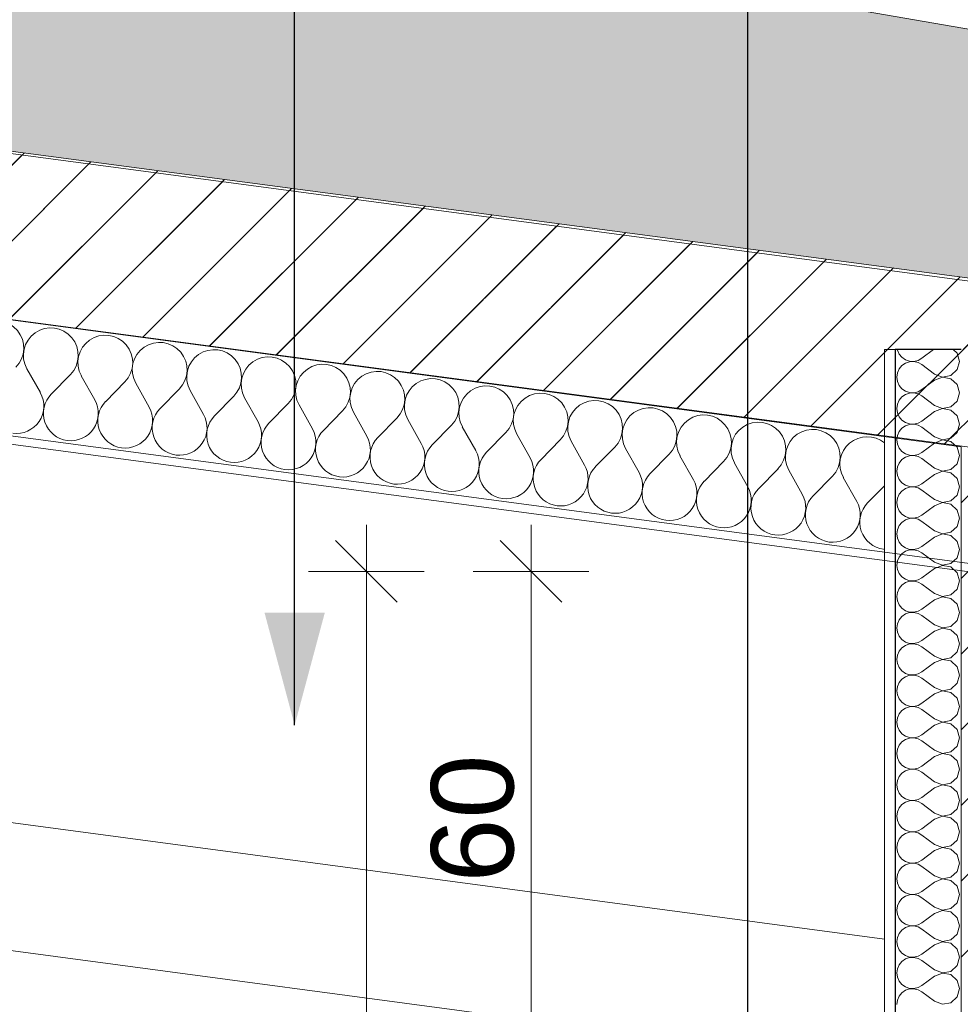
# Model space of a CAD drawing. Header units: millimetres. Extents: x -33687 to -7545, y -1870 to 7865.
# Tile 27 of 31: x -12037 to -10895, y 2286 to 3482. Entities that reach past the tile are written whole.
import ezdxf

# ---------------------------------------------------------------- set-up
doc = ezdxf.new("R2010")
doc.units = ezdxf.units.MM
doc.header["$MEASUREMENT"] = 0
for name, color, linetype in [('2D - Dessin général.AL', 7, 'Continuous'), ('_Constr - Structure.AL', 7, 'Continuous'), ('Nouveau_2D - Cotations pour 50ème.AL', 7, 'Continuous'), ('Nouveau_2D - Dessin général.AL', 7, 'Continuous'), ('Nouveau_2D - Texte pour 50ème.AL', 7, 'Continuous'), ('Nouveau__Murs - Extérieurs.AL', 7, 'Continuous'), ('Nouveau__Toits - Toitures.AL', 7, 'Continuous')]:
    doc.layers.add(name, color=color, linetype=linetype)
doc.styles.add('STYLE_GENERE_1', font='arial.ttf')
doc.dimstyles.new('STYLE_GENERE__1', dxfattribs={"dimtxt": 100, "dimasz": 71.25, "dimexe": 0.18, "dimexo": 0.0625, "dimgap": 0, "dimtad": 1, "dimtih": 1, "dimtoh": 1, "dimlfac": 0.001, "dimzin": 0, "dimdsep": 46, "dimtxsty": 'STYLE_GENERE_1', "dimblk": 'ARROWHEAD_6', "dimblk1": 'ARROWHEAD_6', "dimblk2": 'ARROWHEAD_6', "dimcen": 0.09, "dimse1": 1, "dimse2": 1, "dimclrd": 7, "dimclre": 7, "dimclrt": 7, "dimazin": 0, "dimtfac": 1, "dimtdec": 4, "dimtmove": 0, "dimatfit": 3, "dimfxl": 0, "dimtolj": 1, "dimtzin": 0, "dimarcsym": 0})
doc.dimstyles.new('STYLE_GENERE__3', dxfattribs={"dimtxt": 0.18, "dimasz": 136.8, "dimexe": 0.18, "dimexo": 0.0625, "dimgap": 0, "dimtad": 0, "dimtih": 1, "dimtoh": 1, "dimdec": 4, "dimzin": 0, "dimdsep": 46, "dimcen": 0.09, "dimadec": 0, "dimazin": 0, "dimtfac": 1, "dimtdec": 4, "dimtmove": 0, "dimatfit": 3, "dimldrblk": 'ARROWHEAD_5', "dimfxl": 0, "dimtolj": 1, "dimtzin": 0, "dimarcsym": 0})
doc.dimstyles.new('STYLE_GENERE__4', dxfattribs={"dimtxt": 100, "dimasz": 71.25, "dimexe": 0.18, "dimexo": 0.0625, "dimgap": 0, "dimtad": 1, "dimlfac": 0.001, "dimzin": 0, "dimdsep": 46, "dimtxsty": 'STYLE_GENERE_1', "dimblk": 'ARROWHEAD_6', "dimblk1": 'ARROWHEAD_6', "dimblk2": 'ARROWHEAD_6', "dimcen": 0.09, "dimse1": 1, "dimse2": 1, "dimclrd": 7, "dimclre": 7, "dimclrt": 7, "dimazin": 0, "dimtfac": 1, "dimtdec": 4, "dimtmove": 0, "dimatfit": 3, "dimfxl": 0, "dimtolj": 1, "dimtzin": 0, "dimarcsym": 0})
pattern_1 = [(45, (0, 0), (-45.96194, 45.96194), [])]

# ---------------------------------------------------------------- blocks, each defined once
blk = doc.blocks.new('Élément de coupe_10')
at = {"layer": '_Constr - Structure.AL', "color": 7, "linetype": 'Continuous', "lineweight": 5}
for p, q in [((-10986.8, 2364.8), (-12557.5, 2574.5)), ((-10986.8, 2209.5), (-12557.5, 2419.2))]:
    blk.add_line(p, q, dxfattribs=at)
blk = doc.blocks.new('*X21')
at = {"layer": 'Nouveau__Murs - Extérieurs.AL', "color": 7, "linetype": 'Continuous', "lineweight": 5}
for p, q in [((-10971.3, 3081), (-10971.2, 3080.5)), ((-10971.2, 3080.5), (-10969.1, 3075.7)), ((-10969.1, 3075.7), (-10965.7, 3071.7)), ((-10927.4, 3081), (-10941.4, 3070.5)), ((-10898.6, 3076.7), (-10903.3, 3081)), ((-10895.7, 3066.7), (-10898.6, 3076.7)), ((-10965.7, 3071.7), (-10961.4, 3068.7)), ((-10961.4, 3064.7), (-10965.7, 3061.7)), ((-10961.4, 3068.7), (-10956.4, 3067)), ((-10956.4, 3066.3), (-10961.4, 3064.7)), ((-10956.4, 3067), (-10951.2, 3066.7)), ((-10951.2, 3066.6), (-10956.4, 3066.3)), ((-10951.2, 3066.7), (-10946, 3067.9)), ((-10946, 3065.4), (-10951.2, 3066.6)), ((-10946, 3067.9), (-10941.4, 3070.5)), ((-10941.4, 3062.9), (-10946, 3065.4)), ((-10926.2, 3051.4), (-10941.4, 3062.9)), ((-10898.6, 3056.7), (-10895.7, 3066.7)), ((-10971.2, 3052.8), (-10971.9, 3047.6)), ((-10969.1, 3057.6), (-10971.2, 3052.8)), ((-10965.7, 3061.7), (-10969.1, 3057.6)), ((-10926.2, 3051.4), (-10916.5, 3047.7)), ((-10906.3, 3049.6), (-10898.6, 3056.7)), ((-10971.9, 3047.6), (-10971.2, 3042.4)), ((-10971.2, 3042.4), (-10969.1, 3037.6)), ((-10926.2, 3043.8), (-10941.4, 3032.4)), ((-10916.5, 3047.5), (-10926.2, 3043.8)), ((-10916.5, 3047.7), (-10906.3, 3049.6)), ((-10906.3, 3045.6), (-10916.5, 3047.5)), ((-10898.6, 3038.6), (-10906.3, 3045.6)), ((-10895.7, 3028.6), (-10898.6, 3038.6)), ((-10969.1, 3037.6), (-10965.7, 3033.6)), ((-10965.7, 3033.6), (-10961.4, 3030.6)), ((-10961.4, 3026.6), (-10965.7, 3023.6)), ((-10961.4, 3030.6), (-10956.4, 3028.9)), ((-10956.4, 3028.2), (-10961.4, 3026.6)), ((-10956.4, 3028.9), (-10951.2, 3028.6)), ((-10951.2, 3028.5), (-10956.4, 3028.2)), ((-10951.2, 3028.6), (-10946, 3029.8)), ((-10946, 3027.3), (-10951.2, 3028.5)), ((-10946, 3029.8), (-10941.4, 3032.4)), ((-10941.4, 3024.8), (-10946, 3027.3)), ((-10898.6, 3018.6), (-10895.7, 3028.6)), ((-10971.2, 3014.7), (-10971.9, 3009.5)), ((-10969.1, 3019.5), (-10971.2, 3014.7)), ((-10965.7, 3023.6), (-10969.1, 3019.5)), ((-10926.2, 3013.3), (-10941.4, 3024.8)), ((-10906.3, 3011.5), (-10898.6, 3018.6)), ((-10971.9, 3009.5), (-10971.2, 3004.3)), ((-10971.2, 3004.3), (-10969.1, 2999.5)), ((-10926.2, 3005.7), (-10941.4, 2994.3)), ((-10926.2, 3013.3), (-10916.5, 3009.6)), ((-10916.5, 3009.4), (-10926.2, 3005.7)), ((-10916.5, 3009.6), (-10906.3, 3011.5)), ((-10906.3, 3007.5), (-10916.5, 3009.4)), ((-10898.6, 3000.5), (-10906.3, 3007.5)), ((-10969.1, 2999.5), (-10965.7, 2995.5)), ((-10965.7, 2995.5), (-10961.4, 2992.5)), ((-10961.4, 2992.5), (-10956.4, 2990.8)), ((-10956.4, 2990.8), (-10951.2, 2990.6)), ((-10951.2, 2990.4), (-10956.4, 2990.1)), ((-10951.2, 2990.6), (-10946, 2991.7)), ((-10946, 2989.2), (-10951.2, 2990.4)), ((-10946, 2991.7), (-10941.4, 2994.3)), ((-10895.7, 2990.5), (-10898.6, 3000.5)), ((-10898.6, 2980.5), (-10895.7, 2990.5)), ((-10969.1, 2981.4), (-10971.2, 2976.6)), ((-10965.7, 2985.5), (-10969.1, 2981.4)), ((-10961.4, 2988.5), (-10965.7, 2985.5)), ((-10956.4, 2990.1), (-10961.4, 2988.5)), ((-10941.4, 2986.7), (-10946, 2989.2)), ((-10926.2, 2975.2), (-10941.4, 2986.7)), ((-10906.3, 2973.4), (-10898.6, 2980.5)), ((-10971.2, 2976.6), (-10971.9, 2971.4)), ((-10971.9, 2971.4), (-10971.2, 2966.2)), ((-10926.2, 2967.6), (-10941.4, 2956.2)), ((-10926.2, 2975.2), (-10916.5, 2971.5)), ((-10916.5, 2971.4), (-10926.2, 2967.6)), ((-10916.5, 2971.5), (-10906.3, 2973.4)), ((-10906.3, 2969.4), (-10916.5, 2971.4)), ((-10898.6, 2962.4), (-10906.3, 2969.4)), ((-10971.2, 2966.2), (-10969.1, 2961.4)), ((-10969.1, 2961.4), (-10965.7, 2957.4)), ((-10965.7, 2957.4), (-10961.4, 2954.4)), ((-10961.4, 2954.4), (-10956.4, 2952.7)), ((-10946, 2953.6), (-10941.4, 2956.2)), ((-10895.7, 2952.4), (-10898.6, 2962.4)), ((-10969.1, 2943.3), (-10971.2, 2938.5)), ((-10965.7, 2947.4), (-10969.1, 2943.3)), ((-10961.4, 2950.4), (-10965.7, 2947.4)), ((-10956.4, 2952), (-10961.4, 2950.4)), ((-10956.4, 2952.7), (-10951.2, 2952.5)), ((-10951.2, 2952.3), (-10956.4, 2952)), ((-10951.2, 2952.5), (-10946, 2953.6)), ((-10946, 2951.1), (-10951.2, 2952.3)), ((-10941.4, 2948.6), (-10946, 2951.1)), ((-10926.2, 2937.1), (-10941.4, 2948.6)), ((-10906.3, 2935.3), (-10898.6, 2942.4)), ((-10898.6, 2942.4), (-10895.7, 2952.4)), ((-10971.2, 2938.5), (-10971.9, 2933.3)), ((-10971.9, 2933.3), (-10971.2, 2928.1)), ((-10926.2, 2937.1), (-10916.5, 2933.4)), ((-10916.5, 2933.3), (-10926.2, 2929.5)), ((-10916.5, 2933.4), (-10906.3, 2935.3)), ((-10906.3, 2931.3), (-10916.5, 2933.3)), ((-10898.6, 2924.3), (-10906.3, 2931.3)), ((-10971.2, 2928.1), (-10969.1, 2923.3)), ((-10969.1, 2923.3), (-10965.7, 2919.3)), ((-10965.7, 2919.3), (-10961.4, 2916.3)), ((-10926.2, 2929.5), (-10941.4, 2918.1)), ((-10895.7, 2914.3), (-10898.6, 2924.3)), ((-10965.7, 2909.3), (-10969.1, 2905.3)), ((-10961.4, 2912.3), (-10965.7, 2909.3)), ((-10961.4, 2916.3), (-10956.4, 2914.6)), ((-10956.4, 2914), (-10961.4, 2912.3)), ((-10956.4, 2914.6), (-10951.2, 2914.4)), ((-10951.2, 2914.2), (-10956.4, 2914)), ((-10951.2, 2914.4), (-10946, 2915.6)), ((-10946, 2913), (-10951.2, 2914.2)), ((-10946, 2915.6), (-10941.4, 2918.1)), ((-10941.4, 2910.5), (-10946, 2913)), ((-10926.2, 2899), (-10941.4, 2910.5)), ((-10898.6, 2904.3), (-10895.7, 2914.3)), ((-10971.2, 2900.4), (-10971.9, 2895.2)), ((-10971.9, 2895.2), (-10971.2, 2890)), ((-10969.1, 2905.3), (-10971.2, 2900.4)), ((-10926.2, 2899), (-10916.5, 2895.3)), ((-10916.5, 2895.2), (-10926.2, 2891.4)), ((-10916.5, 2895.3), (-10906.3, 2897.2)), ((-10906.3, 2893.2), (-10916.5, 2895.2)), ((-10906.3, 2897.2), (-10898.6, 2904.3)), ((-10971.2, 2890), (-10969.1, 2885.2)), ((-10969.1, 2885.2), (-10965.7, 2881.2)), ((-10926.2, 2891.4), (-10941.4, 2880)), ((-10898.6, 2886.2), (-10906.3, 2893.2)), ((-10895.7, 2876.2), (-10898.6, 2886.2)), ((-10965.7, 2871.2), (-10969.1, 2867.2)), ((-10965.7, 2881.2), (-10961.4, 2878.2)), ((-10961.4, 2874.2), (-10965.7, 2871.2)), ((-10961.4, 2878.2), (-10956.4, 2876.5)), ((-10956.4, 2875.9), (-10961.4, 2874.2)), ((-10956.4, 2876.5), (-10951.2, 2876.3)), ((-10951.2, 2876.1), (-10956.4, 2875.9)), ((-10951.2, 2876.3), (-10946, 2877.5)), ((-10946, 2874.9), (-10951.2, 2876.1)), ((-10946, 2877.5), (-10941.4, 2880)), ((-10941.4, 2872.4), (-10946, 2874.9)), ((-10926.2, 2861), (-10941.4, 2872.4)), ((-10898.6, 2866.2), (-10895.7, 2876.2)), ((-10971.2, 2862.3), (-10971.9, 2857.1)), ((-10969.1, 2867.2), (-10971.2, 2862.3)), ((-10926.2, 2861), (-10916.5, 2857.2)), ((-10916.5, 2857.2), (-10906.3, 2859.2)), ((-10906.3, 2859.2), (-10898.6, 2866.2)), ((-10971.9, 2857.1), (-10971.2, 2851.9)), ((-10971.2, 2851.9), (-10969.1, 2847.1)), ((-10969.1, 2847.1), (-10965.7, 2843.1)), ((-10926.2, 2853.3), (-10941.4, 2841.9)), ((-10916.5, 2857.1), (-10926.2, 2853.3)), ((-10906.3, 2855.1), (-10916.5, 2857.1)), ((-10898.6, 2848.1), (-10906.3, 2855.1)), ((-10895.7, 2838.1), (-10898.6, 2848.1)), ((-10965.7, 2843.1), (-10961.4, 2840.1)), ((-10961.4, 2836.1), (-10965.7, 2833.1)), ((-10961.4, 2840.1), (-10956.4, 2838.4)), ((-10956.4, 2837.8), (-10961.4, 2836.1)), ((-10956.4, 2838.4), (-10951.2, 2838.2)), ((-10951.2, 2838), (-10956.4, 2837.8)), ((-10951.2, 2838.2), (-10946, 2839.4)), ((-10946, 2836.8), (-10951.2, 2838)), ((-10946, 2839.4), (-10941.4, 2841.9)), ((-10941.4, 2834.3), (-10946, 2836.8)), ((-10898.6, 2828.1), (-10895.7, 2838.1)), ((-10971.2, 2824.3), (-10971.9, 2819)), ((-10969.1, 2829.1), (-10971.2, 2824.3)), ((-10965.7, 2833.1), (-10969.1, 2829.1)), ((-10926.2, 2822.9), (-10941.4, 2834.3)), ((-10926.2, 2822.9), (-10916.5, 2819.1)), ((-10906.3, 2821.1), (-10898.6, 2828.1)), ((-10971.9, 2819), (-10971.2, 2813.8)), ((-10971.2, 2813.8), (-10969.1, 2809)), ((-10926.2, 2815.2), (-10941.4, 2803.8)), ((-10916.5, 2819), (-10926.2, 2815.2)), ((-10916.5, 2819.1), (-10906.3, 2821.1)), ((-10906.3, 2817), (-10916.5, 2819)), ((-10898.6, 2810), (-10906.3, 2817)), ((-10969.1, 2809), (-10965.7, 2805)), ((-10965.7, 2805), (-10961.4, 2802)), ((-10961.4, 2802), (-10956.4, 2800.3)), ((-10956.4, 2799.7), (-10961.4, 2798)), ((-10956.4, 2800.3), (-10951.2, 2800.1)), ((-10951.2, 2799.9), (-10956.4, 2799.7)), ((-10951.2, 2800.1), (-10946, 2801.3)), ((-10946, 2798.7), (-10951.2, 2799.9)), ((-10946, 2801.3), (-10941.4, 2803.8)), ((-10895.7, 2800), (-10898.6, 2810)), ((-10898.6, 2790), (-10895.7, 2800)), ((-10969.1, 2791), (-10971.2, 2786.2)), ((-10965.7, 2795), (-10969.1, 2791)), ((-10961.4, 2798), (-10965.7, 2795)), ((-10941.4, 2796.2), (-10946, 2798.7)), ((-10926.2, 2784.8), (-10941.4, 2796.2)), ((-10906.3, 2783), (-10898.6, 2790)), ((-10971.2, 2786.2), (-10971.9, 2781)), ((-10971.9, 2781), (-10971.2, 2775.7)), ((-10971.2, 2775.7), (-10969.1, 2770.9)), ((-10926.2, 2777.1), (-10941.4, 2765.7)), ((-10926.2, 2784.8), (-10916.5, 2781)), ((-10916.5, 2780.9), (-10926.2, 2777.1)), ((-10916.5, 2781), (-10906.3, 2783)), ((-10906.3, 2778.9), (-10916.5, 2780.9)), ((-10898.6, 2771.9), (-10906.3, 2778.9)), ((-10969.1, 2770.9), (-10965.7, 2766.9)), ((-10965.7, 2766.9), (-10961.4, 2763.9)), ((-10961.4, 2763.9), (-10956.4, 2762.2)), ((-10951.2, 2762), (-10946, 2763.2)), ((-10946, 2763.2), (-10941.4, 2765.7)), ((-10895.7, 2761.9), (-10898.6, 2771.9)), ((-10969.1, 2752.9), (-10971.2, 2748.1)), ((-10965.7, 2756.9), (-10969.1, 2752.9)), ((-10961.4, 2759.9), (-10965.7, 2756.9)), ((-10956.4, 2761.6), (-10961.4, 2759.9)), ((-10956.4, 2762.2), (-10951.2, 2762)), ((-10951.2, 2761.8), (-10956.4, 2761.6)), ((-10946, 2760.6), (-10951.2, 2761.8)), ((-10941.4, 2758.1), (-10946, 2760.6)), ((-10926.2, 2746.7), (-10941.4, 2758.1)), ((-10906.3, 2744.9), (-10898.6, 2751.9)), ((-10898.6, 2751.9), (-10895.7, 2761.9)), ((-10971.2, 2748.1), (-10971.9, 2742.9)), ((-10971.9, 2742.9), (-10971.2, 2737.7)), ((-10926.2, 2739), (-10941.4, 2727.6)), ((-10926.2, 2746.7), (-10916.5, 2742.9)), ((-10916.5, 2742.8), (-10926.2, 2739)), ((-10916.5, 2742.9), (-10906.3, 2744.9)), ((-10906.3, 2740.8), (-10916.5, 2742.8)), ((-10898.6, 2733.8), (-10906.3, 2740.8)), ((-10971.2, 2737.7), (-10969.1, 2732.8)), ((-10969.1, 2732.8), (-10965.7, 2728.8)), ((-10965.7, 2728.8), (-10961.4, 2725.8)), ((-10946, 2725.1), (-10941.4, 2727.6)), ((-10895.7, 2723.8), (-10898.6, 2733.8)), ((-10965.7, 2718.8), (-10969.1, 2714.8)), ((-10961.4, 2721.8), (-10965.7, 2718.8)), ((-10961.4, 2725.8), (-10956.4, 2724.1)), ((-10956.4, 2723.5), (-10961.4, 2721.8)), ((-10956.4, 2724.1), (-10951.2, 2723.9)), ((-10951.2, 2723.7), (-10956.4, 2723.5)), ((-10951.2, 2723.9), (-10946, 2725.1)), ((-10946, 2722.5), (-10951.2, 2723.7)), ((-10941.4, 2720), (-10946, 2722.5)), ((-10926.2, 2708.6), (-10941.4, 2720)), ((-10898.6, 2713.8), (-10895.7, 2723.8)), ((-10971.2, 2710), (-10971.9, 2704.8)), ((-10971.9, 2704.8), (-10971.2, 2699.6)), ((-10969.1, 2714.8), (-10971.2, 2710)), ((-10926.2, 2708.6), (-10916.5, 2704.8)), ((-10916.5, 2704.7), (-10926.2, 2701)), ((-10916.5, 2704.8), (-10906.3, 2706.8)), ((-10906.3, 2702.8), (-10916.5, 2704.7)), ((-10906.3, 2706.8), (-10898.6, 2713.8)), ((-10971.2, 2699.6), (-10969.1, 2694.7)), ((-10969.1, 2694.7), (-10965.7, 2690.7)), ((-10926.2, 2701), (-10941.4, 2689.5)), ((-10898.6, 2695.7), (-10906.3, 2702.8)), ((-10895.7, 2685.7), (-10898.6, 2695.7)), ((-10965.7, 2680.7), (-10969.1, 2676.7)), ((-10965.7, 2690.7), (-10961.4, 2687.7)), ((-10961.4, 2683.7), (-10965.7, 2680.7)), ((-10961.4, 2687.7), (-10956.4, 2686)), ((-10956.4, 2685.4), (-10961.4, 2683.7)), ((-10956.4, 2686), (-10951.2, 2685.8)), ((-10951.2, 2685.6), (-10956.4, 2685.4)), ((-10951.2, 2685.8), (-10946, 2687)), ((-10946, 2684.4), (-10951.2, 2685.6)), ((-10946, 2687), (-10941.4, 2689.5)), ((-10941.4, 2681.9), (-10946, 2684.4)), ((-10926.2, 2670.5), (-10941.4, 2681.9)), ((-10898.6, 2675.7), (-10895.7, 2685.7)), ((-10971.2, 2671.9), (-10971.9, 2666.7)), ((-10969.1, 2676.7), (-10971.2, 2671.9)), ((-10926.2, 2670.5), (-10916.5, 2666.7)), ((-10916.5, 2666.7), (-10906.3, 2668.7)), ((-10906.3, 2668.7), (-10898.6, 2675.7)), ((-10971.9, 2666.7), (-10971.2, 2661.5)), ((-10971.2, 2661.5), (-10969.1, 2656.7)), ((-10969.1, 2656.7), (-10965.7, 2652.6)), ((-10926.2, 2662.9), (-10941.4, 2651.4)), ((-10916.5, 2666.6), (-10926.2, 2662.9)), ((-10906.3, 2664.7), (-10916.5, 2666.6)), ((-10898.6, 2657.6), (-10906.3, 2664.7)), ((-10895.7, 2647.6), (-10898.6, 2657.6)), ((-10965.7, 2652.6), (-10961.4, 2649.6)), ((-10961.4, 2645.6), (-10965.7, 2642.6)), ((-10961.4, 2649.6), (-10956.4, 2648)), ((-10956.4, 2647.3), (-10961.4, 2645.6)), ((-10956.4, 2648), (-10951.2, 2647.7)), ((-10951.2, 2647.5), (-10956.4, 2647.3)), ((-10951.2, 2647.7), (-10946, 2648.9)), ((-10946, 2646.4), (-10951.2, 2647.5)), ((-10946, 2648.9), (-10941.4, 2651.4)), ((-10941.4, 2643.8), (-10946, 2646.4)), ((-10926.2, 2632.4), (-10941.4, 2643.8)), ((-10898.6, 2637.6), (-10895.7, 2647.6)), ((-10971.2, 2633.8), (-10971.9, 2628.6)), ((-10969.1, 2638.6), (-10971.2, 2633.8)), ((-10965.7, 2642.6), (-10969.1, 2638.6)), ((-10926.2, 2632.4), (-10916.5, 2628.6)), ((-10906.3, 2630.6), (-10898.6, 2637.6)), ((-10971.9, 2628.6), (-10971.2, 2623.4)), ((-10971.2, 2623.4), (-10969.1, 2618.6)), ((-10926.2, 2624.8), (-10941.4, 2613.3)), ((-10916.5, 2628.5), (-10926.2, 2624.8)), ((-10916.5, 2628.6), (-10906.3, 2630.6)), ((-10906.3, 2626.6), (-10916.5, 2628.5)), ((-10898.6, 2619.5), (-10906.3, 2626.6)), ((-10895.7, 2609.5), (-10898.6, 2619.5)), ((-10969.1, 2618.6), (-10965.7, 2614.5)), ((-10965.7, 2614.5), (-10961.4, 2611.5)), ((-10961.4, 2607.5), (-10965.7, 2604.5)), ((-10961.4, 2611.5), (-10956.4, 2609.9)), ((-10956.4, 2609.2), (-10961.4, 2607.5)), ((-10956.4, 2609.9), (-10951.2, 2609.6)), ((-10951.2, 2609.4), (-10956.4, 2609.2)), ((-10951.2, 2609.6), (-10946, 2610.8)), ((-10946, 2608.3), (-10951.2, 2609.4)), ((-10946, 2610.8), (-10941.4, 2613.3)), ((-10941.4, 2605.7), (-10946, 2608.3)), ((-10898.6, 2599.5), (-10895.7, 2609.5)), ((-10971.2, 2595.7), (-10971.9, 2590.5)), ((-10969.1, 2600.5), (-10971.2, 2595.7)), ((-10965.7, 2604.5), (-10969.1, 2600.5)), ((-10926.2, 2594.3), (-10941.4, 2605.7)), ((-10906.3, 2592.5), (-10898.6, 2599.5)), ((-10971.9, 2590.5), (-10971.2, 2585.3)), ((-10971.2, 2585.3), (-10969.1, 2580.5)), ((-10926.2, 2586.7), (-10941.4, 2575.2)), ((-10926.2, 2594.3), (-10916.5, 2590.6)), ((-10916.5, 2590.4), (-10926.2, 2586.7)), ((-10916.5, 2590.6), (-10906.3, 2592.5)), ((-10906.3, 2588.5), (-10916.5, 2590.4)), ((-10898.6, 2581.4), (-10906.3, 2588.5)), ((-10969.1, 2580.5), (-10965.7, 2576.4)), ((-10965.7, 2576.4), (-10961.4, 2573.4)), ((-10961.4, 2573.4), (-10956.4, 2571.8)), ((-10956.4, 2571.8), (-10951.2, 2571.5)), ((-10951.2, 2571.5), (-10946, 2572.7)), ((-10946, 2572.7), (-10941.4, 2575.2)), ((-10895.7, 2571.4), (-10898.6, 2581.4)), ((-10969.1, 2562.4), (-10971.2, 2557.6)), ((-10965.7, 2566.4), (-10969.1, 2562.4)), ((-10961.4, 2569.4), (-10965.7, 2566.4)), ((-10956.4, 2571.1), (-10961.4, 2569.4)), ((-10951.2, 2571.4), (-10956.4, 2571.1)), ((-10946, 2570.2), (-10951.2, 2571.4)), ((-10941.4, 2567.6), (-10946, 2570.2)), ((-10926.2, 2556.2), (-10941.4, 2567.6)), ((-10906.3, 2554.4), (-10898.6, 2561.4)), ((-10898.6, 2561.4), (-10895.7, 2571.4)), ((-10971.2, 2557.6), (-10971.9, 2552.4)), ((-10971.9, 2552.4), (-10971.2, 2547.2)), ((-10926.2, 2548.6), (-10941.4, 2537.1)), ((-10926.2, 2556.2), (-10916.5, 2552.5)), ((-10916.5, 2552.3), (-10926.2, 2548.6)), ((-10916.5, 2552.5), (-10906.3, 2554.4)), ((-10906.3, 2550.4), (-10916.5, 2552.3)), ((-10898.6, 2543.3), (-10906.3, 2550.4)), ((-10971.2, 2547.2), (-10969.1, 2542.4)), ((-10969.1, 2542.4), (-10965.7, 2538.3)), ((-10965.7, 2538.3), (-10961.4, 2535.3)), ((-10946, 2534.6), (-10941.4, 2537.1)), ((-10895.7, 2533.3), (-10898.6, 2543.3)), ((-10969.1, 2524.3), (-10971.2, 2519.5)), ((-10965.7, 2528.3), (-10969.1, 2524.3)), ((-10961.4, 2531.3), (-10965.7, 2528.3)), ((-10961.4, 2535.3), (-10956.4, 2533.7)), ((-10956.4, 2533), (-10961.4, 2531.3)), ((-10956.4, 2533.7), (-10951.2, 2533.4)), ((-10951.2, 2533.3), (-10956.4, 2533)), ((-10951.2, 2533.4), (-10946, 2534.6)), ((-10946, 2532.1), (-10951.2, 2533.3)), ((-10941.4, 2529.5), (-10946, 2532.1)), ((-10926.2, 2518.1), (-10941.4, 2529.5)), ((-10898.6, 2523.3), (-10895.7, 2533.3)), ((-10971.2, 2519.5), (-10971.9, 2514.3)), ((-10971.9, 2514.3), (-10971.2, 2509.1)), ((-10926.2, 2518.1), (-10916.5, 2514.4)), ((-10916.5, 2514.2), (-10926.2, 2510.5)), ((-10916.5, 2514.4), (-10906.3, 2516.3)), ((-10906.3, 2512.3), (-10916.5, 2514.2)), ((-10906.3, 2516.3), (-10898.6, 2523.3)), ((-10898.6, 2505.3), (-10906.3, 2512.3)), ((-10971.2, 2509.1), (-10969.1, 2504.3)), ((-10969.1, 2504.3), (-10965.7, 2500.2)), ((-10965.7, 2500.2), (-10961.4, 2497.2)), ((-10926.2, 2510.5), (-10941.4, 2499)), ((-10895.7, 2495.2), (-10898.6, 2505.3)), ((-10965.7, 2490.3), (-10969.1, 2486.2)), ((-10961.4, 2493.2), (-10965.7, 2490.3)), ((-10961.4, 2497.2), (-10956.4, 2495.6)), ((-10956.4, 2494.9), (-10961.4, 2493.2)), ((-10956.4, 2495.6), (-10951.2, 2495.3)), ((-10951.2, 2495.2), (-10956.4, 2494.9)), ((-10951.2, 2495.3), (-10946, 2496.5)), ((-10946, 2494), (-10951.2, 2495.2)), ((-10946, 2496.5), (-10941.4, 2499)), ((-10941.4, 2491.4), (-10946, 2494)), ((-10926.2, 2480), (-10941.4, 2491.4)), ((-10898.6, 2485.2), (-10895.7, 2495.2)), ((-10971.2, 2481.4), (-10971.9, 2476.2)), ((-10971.9, 2476.2), (-10971.2, 2471)), ((-10969.1, 2486.2), (-10971.2, 2481.4)), ((-10926.2, 2480), (-10916.5, 2476.3)), ((-10916.5, 2476.1), (-10926.2, 2472.4)), ((-10916.5, 2476.3), (-10906.3, 2478.2)), ((-10906.3, 2474.2), (-10916.5, 2476.1)), ((-10906.3, 2478.2), (-10898.6, 2485.2)), ((-10971.2, 2471), (-10969.1, 2466.2)), ((-10969.1, 2466.2), (-10965.7, 2462.1)), ((-10926.2, 2472.4), (-10941.4, 2461)), ((-10898.6, 2467.2), (-10906.3, 2474.2)), ((-10895.7, 2457.1), (-10898.6, 2467.2)), ((-10965.7, 2452.2), (-10969.1, 2448.1)), ((-10965.7, 2462.1), (-10961.4, 2459.2)), ((-10961.4, 2455.1), (-10965.7, 2452.2)), ((-10961.4, 2459.2), (-10956.4, 2457.5)), ((-10956.4, 2456.8), (-10961.4, 2455.1)), ((-10956.4, 2457.5), (-10951.2, 2457.2)), ((-10951.2, 2457.1), (-10956.4, 2456.8)), ((-10951.2, 2457.2), (-10946, 2458.4)), ((-10946, 2455.9), (-10951.2, 2457.1)), ((-10946, 2458.4), (-10941.4, 2461)), ((-10941.4, 2453.3), (-10946, 2455.9)), ((-10926.2, 2441.9), (-10941.4, 2453.3)), ((-10898.6, 2447.1), (-10895.7, 2457.1)), ((-10971.2, 2443.3), (-10971.9, 2438.1)), ((-10969.1, 2448.1), (-10971.2, 2443.3)), ((-10926.2, 2441.9), (-10916.5, 2438.2)), ((-10916.5, 2438.2), (-10906.3, 2440.1)), ((-10906.3, 2440.1), (-10898.6, 2447.1)), ((-10971.9, 2438.1), (-10971.2, 2432.9)), ((-10971.2, 2432.9), (-10969.1, 2428.1)), ((-10969.1, 2428.1), (-10965.7, 2424)), ((-10926.2, 2434.3), (-10941.4, 2422.9)), ((-10916.5, 2438), (-10926.2, 2434.3)), ((-10906.3, 2436.1), (-10916.5, 2438)), ((-10898.6, 2429.1), (-10906.3, 2436.1)), ((-10895.7, 2419), (-10898.6, 2429.1)), ((-10965.7, 2424), (-10961.4, 2421.1)), ((-10961.4, 2417), (-10965.7, 2414.1)), ((-10961.4, 2421.1), (-10956.4, 2419.4)), ((-10956.4, 2418.7), (-10961.4, 2417)), ((-10956.4, 2419.4), (-10951.2, 2419.1)), ((-10951.2, 2419), (-10956.4, 2418.7)), ((-10951.2, 2419.1), (-10946, 2420.3)), ((-10946, 2417.8), (-10951.2, 2419)), ((-10946, 2420.3), (-10941.4, 2422.9)), ((-10941.4, 2415.2), (-10946, 2417.8)), ((-10898.6, 2409), (-10895.7, 2419)), ((-10971.2, 2405.2), (-10971.9, 2400)), ((-10969.1, 2410), (-10971.2, 2405.2)), ((-10965.7, 2414.1), (-10969.1, 2410)), ((-10926.2, 2403.8), (-10941.4, 2415.2)), ((-10906.3, 2402), (-10898.6, 2409)), ((-10971.9, 2400), (-10971.2, 2394.8)), ((-10971.2, 2394.8), (-10969.1, 2390)), ((-10926.2, 2396.2), (-10941.4, 2384.8)), ((-10926.2, 2403.8), (-10916.5, 2400.1)), ((-10916.5, 2399.9), (-10926.2, 2396.2)), ((-10916.5, 2400.1), (-10906.3, 2402)), ((-10906.3, 2398), (-10916.5, 2399.9)), ((-10898.6, 2391), (-10906.3, 2398)), ((-10969.1, 2390), (-10965.7, 2385.9)), ((-10965.7, 2385.9), (-10961.4, 2383)), ((-10961.4, 2383), (-10956.4, 2381.3)), ((-10956.4, 2380.6), (-10961.4, 2378.9)), ((-10956.4, 2381.3), (-10951.2, 2381)), ((-10951.2, 2380.9), (-10956.4, 2380.6)), ((-10951.2, 2381), (-10946, 2382.2)), ((-10946, 2379.7), (-10951.2, 2380.9)), ((-10946, 2382.2), (-10941.4, 2384.8)), ((-10895.7, 2381), (-10898.6, 2391)), ((-10898.6, 2370.9), (-10895.7, 2381)), ((-10969.1, 2371.9), (-10971.2, 2367.1)), ((-10965.7, 2376), (-10969.1, 2371.9)), ((-10961.4, 2378.9), (-10965.7, 2376)), ((-10941.4, 2377.1), (-10946, 2379.7)), ((-10926.2, 2365.7), (-10941.4, 2377.1)), ((-10906.3, 2363.9), (-10898.6, 2370.9)), ((-10971.2, 2367.1), (-10971.9, 2361.9)), ((-10971.9, 2361.9), (-10971.2, 2356.7)), ((-10971.2, 2356.7), (-10969.1, 2351.9)), ((-10926.2, 2358.1), (-10941.4, 2346.7)), ((-10926.2, 2365.7), (-10916.5, 2362)), ((-10916.5, 2361.8), (-10926.2, 2358.1)), ((-10916.5, 2362), (-10906.3, 2363.9)), ((-10906.3, 2359.9), (-10916.5, 2361.8)), ((-10898.6, 2352.9), (-10906.3, 2359.9)), ((-10969.1, 2351.9), (-10965.7, 2347.8)), ((-10965.7, 2347.8), (-10961.4, 2344.9)), ((-10961.4, 2344.9), (-10956.4, 2343.2)), ((-10946, 2344.1), (-10941.4, 2346.7)), ((-10895.7, 2342.9), (-10898.6, 2352.9)), ((-10969.1, 2333.8), (-10971.2, 2329)), ((-10965.7, 2337.9), (-10969.1, 2333.8)), ((-10961.4, 2340.8), (-10965.7, 2337.9)), ((-10956.4, 2342.5), (-10961.4, 2340.8)), ((-10956.4, 2343.2), (-10951.2, 2342.9)), ((-10951.2, 2342.8), (-10956.4, 2342.5)), ((-10951.2, 2342.9), (-10946, 2344.1)), ((-10946, 2341.6), (-10951.2, 2342.8)), ((-10941.4, 2339), (-10946, 2341.6)), ((-10926.2, 2327.6), (-10941.4, 2339)), ((-10906.3, 2325.8), (-10898.6, 2332.8)), ((-10898.6, 2332.8), (-10895.7, 2342.9)), ((-10971.2, 2329), (-10971.9, 2323.8)), ((-10971.9, 2323.8), (-10971.2, 2318.6)), ((-10926.2, 2327.6), (-10916.5, 2323.9)), ((-10916.5, 2323.7), (-10926.2, 2320)), ((-10916.5, 2323.9), (-10906.3, 2325.8)), ((-10906.3, 2321.8), (-10916.5, 2323.7)), ((-10898.6, 2314.8), (-10906.3, 2321.8)), ((-10971.2, 2318.6), (-10969.1, 2313.8)), ((-10969.1, 2313.8), (-10965.7, 2309.7)), ((-10965.7, 2309.7), (-10961.4, 2306.8)), ((-10946, 2306), (-10941.4, 2308.6)), ((-10926.2, 2320), (-10941.4, 2308.6)), ((-10895.7, 2304.8), (-10898.6, 2314.8)), ((-10965.7, 2299.8), (-10969.1, 2295.7)), ((-10961.4, 2302.8), (-10965.7, 2299.8)), ((-10961.4, 2306.8), (-10956.4, 2305.1)), ((-10956.4, 2304.4), (-10961.4, 2302.8)), ((-10956.4, 2305.1), (-10951.2, 2304.8)), ((-10951.2, 2304.7), (-10956.4, 2304.4)), ((-10951.2, 2304.8), (-10946, 2306)), ((-10946, 2303.5), (-10951.2, 2304.7)), ((-10941.4, 2301), (-10946, 2303.5)), ((-10926.2, 2289.5), (-10941.4, 2301)), ((-10898.6, 2294.7), (-10895.7, 2304.8)), ((-10971.2, 2290.9), (-10971.9, 2285.7)), ((-10969.1, 2295.7), (-10971.2, 2290.9)), ((-10926.2, 2289.5), (-10916.5, 2285.8)), ((-10916.5, 2285.8), (-10906.3, 2287.7)), ((-10906.3, 2287.7), (-10898.6, 2294.7))]:
    blk.add_line(p, q, dxfattribs=at)
blk = doc.blocks.new('Élément de coupe_16')
at = {"layer": 'Nouveau__Murs - Extérieurs.AL', "color": 7, "linetype": 'Continuous', "lineweight": 15}
for p, q in [((-10986.8, 3081), (-10986.8, 0)), ((-10973.8, 3081), (-10986.8, 3081))]:
    blk.add_line(p, q, dxfattribs=at)
at = {"layer": 'Nouveau__Murs - Extérieurs.AL', "color": 7, "linetype": 'Continuous', "lineweight": 25}
for p, q in [((-10973.8, 3081), (-10973.8, 0)), ((-10893.8, 3081), (-10973.8, 3081))]:
    blk.add_line(p, q, dxfattribs=at)
at = {"layer": 'Nouveau__Murs - Extérieurs.AL', "lineweight": 0}
blk.add_blockref('*X21', (0, 0), dxfattribs=at)
blk = doc.blocks.new('*X42')
at = {"layer": 'Nouveau__Toits - Toitures.AL', "color": 7, "linetype": 'Continuous', "lineweight": 5}
for p, q in [((-12028, 3057.8), (-12011.7, 3028.8)), ((-11975.2, 3050.8), (-11998.5, 3027)), ((-11962, 3049), (-11945.7, 3020)), ((-11909.1, 3042), (-11932.4, 3018.2)), ((-11895.9, 3040.2), (-11879.6, 3011.1)), ((-11843, 3033.2), (-11866.4, 3009.4)), ((-11829.8, 3031.4), (-11813.5, 3002.3)), ((-11776.9, 3024.4), (-11800.3, 3000.6)), ((-11763.7, 3022.6), (-11747.4, 2993.5)), ((-11710.9, 3015.5), (-11734.2, 2991.8)), ((-11697.6, 3013.8), (-11681.3, 2984.7)), ((-11644.8, 3006.7), (-11668.1, 2982.9)), ((-11631.6, 3005), (-11615.3, 2975.9)), ((-11578.7, 2997.9), (-11602, 2974.1)), ((-11565.5, 2996.2), (-11549.2, 2967.1)), ((-11512.6, 2989.1), (-11536, 2965.3)), ((-11499.4, 2987.4), (-11483.1, 2958.3)), ((-11446.5, 2980.3), (-11469.9, 2956.5)), ((-11433.3, 2978.5), (-11417, 2949.5)), ((-11380.4, 2971.5), (-11403.8, 2947.7)), ((-11367.2, 2969.7), (-11350.9, 2940.7)), ((-11314.4, 2962.7), (-11337.7, 2938.9)), ((-11301.1, 2960.9), (-11284.8, 2931.8)), ((-11248.3, 2953.9), (-11271.6, 2930.1)), ((-11235.1, 2952.1), (-11218.8, 2923)), ((-11182.2, 2945.1), (-11205.5, 2921.3)), ((-11169, 2943.3), (-11152.7, 2914.2)), ((-11116.1, 2936.2), (-11139.5, 2912.5)), ((-11102.9, 2934.5), (-11086.6, 2905.4)), ((-11050, 2927.4), (-11073.4, 2903.6)), ((-11036.8, 2925.7), (-11020.5, 2896.6)), ((-10986.8, 2915.7), (-11007.3, 2894.8))]:
    blk.add_line(p, q, dxfattribs=at)
for centre, start, end in [((-12065.1, 3082.9), 315.5355, 209.2753), ((-11999, 3074.1), 315.5355, 209.2753), ((-11932.9, 3065.3), 315.5355, 209.2753), ((-11866.8, 3056.5), 315.5355, 209.2753), ((-11800.7, 3047.7), 315.5355, 209.2753), ((-11734.6, 3038.9), 315.5355, 209.2753), ((-11668.6, 3030.1), 315.5355, 209.2753), ((-11602.5, 3021.3), 315.5355, 209.2753), ((-11536.4, 3012.5), 315.5355, 209.2753), ((-12040.8, 3012.5), 262.4054, 29.2753), ((-11974.7, 3003.7), 135.5355, 262.4054), ((-11470.3, 3003.7), 315.5355, 209.2753), ((-11404.2, 2994.8), 315.5355, 209.2753), ((-11974.7, 3003.7), 262.4054, 29.2753), ((-11908.7, 2994.8), 135.5355, 262.4054), ((-11338.1, 2986), 315.5355, 209.2753), ((-11908.7, 2994.8), 262.4054, 29.2753), ((-11842.6, 2986), 135.5355, 262.4054), ((-11842.6, 2986), 262.4054, 29.2753), ((-11272.1, 2977.2), 315.5355, 209.2753), ((-11776.5, 2977.2), 135.5355, 262.4054), ((-11776.5, 2977.2), 262.4054, 29.2753), ((-11710.4, 2968.4), 135.5355, 262.4054), ((-11206, 2968.4), 315.5355, 209.2753), ((-11139.9, 2959.6), 315.5355, 209.2753), ((-11710.4, 2968.4), 262.4054, 29.2753), ((-11644.3, 2959.6), 135.5355, 262.4054), ((-11073.8, 2950.8), 315.5355, 209.2753), ((-11644.3, 2959.6), 262.4054, 29.2753), ((-11578.2, 2950.8), 135.5355, 262.4054), ((-11578.2, 2950.8), 262.4054, 29.2753), ((-11007.7, 2942), 51.1267, 209.2753), ((-11512.2, 2942), 135.5355, 262.4054), ((-11512.2, 2942), 262.4054, 29.2753), ((-11446.1, 2933.2), 135.5355, 262.4054), ((-11446.1, 2933.2), 262.4054, 29.2753), ((-11380, 2924.4), 135.5355, 262.4054), ((-11380, 2924.4), 262.4054, 29.2753), ((-11313.9, 2915.5), 135.5355, 262.4054), ((-11313.9, 2915.5), 262.4054, 29.2753), ((-11247.8, 2906.7), 135.5355, 262.4054), ((-11247.8, 2906.7), 262.4054, 29.2753), ((-11181.8, 2897.9), 135.5355, 262.4054), ((-11181.8, 2897.9), 262.4054, 29.2753), ((-11115.7, 2889.1), 135.5355, 262.4054), ((-11115.7, 2889.1), 262.4054, 29.2753), ((-11049.6, 2880.3), 135.5355, 262.4054), ((-11049.6, 2880.3), 262.4054, 29.2753), ((-10983.5, 2871.5), 135.5355, 262.4054), ((-10983.5, 2871.5), 262.4054, 264.301)]:
    blk.add_arc(centre, 33.3, start, end, dxfattribs=at)
blk = doc.blocks.new('Élément de coupe_35')
at = {"layer": 'Nouveau__Toits - Toitures.AL', "linetype": 'Continuous', "lineweight": 0, "true_color": 0x000000}
h = blk.add_hatch(dxfattribs=at)
h.set_pattern_fill('Dallage', color=18, style=0, pattern_type=2)
h.set_pattern_definition(pattern_1)
h.paths.add_polyline_path([(-14554.5, 3653.6), (-14554.5, 3451.9), (-10986.8, 2976.2), (-10986.8, 3081), (-10701.9, 3081), (-10694.2, 3138.9)])
at = {"layer": 'Nouveau__Toits - Toitures.AL', "color": 7, "linetype": 'Continuous', "lineweight": 15}
for p, q in [((-14554.5, 3653.6), (-10694.2, 3138.9)), ((-14554.5, 3451.9), (-10720.6, 2940.7)), ((-14554.5, 3310.6), (-10739.1, 2801.9)), ((-14554.5, 3300.5), (-10740.4, 2792))]:
    blk.add_line(p, q, dxfattribs=at)
at = {"layer": 'Nouveau__Toits - Toitures.AL', "lineweight": 0}
blk.add_blockref('*X42', (0, 0), dxfattribs=at)
blk = doc.blocks.new('*D66')
at = {"layer": 'Nouveau_2D - Cotations pour 50ème.AL', "color": 7, "linetype": 'Continuous', "lineweight": 5}
for p, q in [((-12557.5, 7343.5), (-12557.5, 7484.1)), ((-10986.8, 7343.5), (-10986.8, 7484.1)), ((-12520, 7451.3), (-12595, 7376.3)), ((-10949.3, 7451.3), (-11024.3, 7376.3)), ((-12557.5, 7413.8), (-10986.8, 7413.8))]:
    blk.add_line(p, q, dxfattribs=at)
at = {"layer": 'Nouveau_2D - Cotations pour 50ème.AL', "color": 7, "lineweight": 5, "char_height": 100, "attachment_point": 7, "style": 'STYLE_GENERE_1'}
for s, insert in [('\\A1;{\\pql;\\fArial|b0|i0|c0|p0;\\W1.000000;9}', (-11100.6, 7433.8)), ('\\A1;{\\pql;\\fArial|b0|i0|c0|p0;\\W1.000000;1,57}', (-11943.7, 7433.8))]:
    blk.add_mtext(s, dxfattribs=dict(at, insert=insert))
blk = doc.blocks.new('ARROWHEAD_6')
at = {"color": 0, "linetype": 'Continuous', "lineweight": 0}
for p, q in [((-0.5, -0.5), (0.5, 0.5)), ((0, 0), (-1, 0))]:
    blk.add_line(p, q, dxfattribs=at)
blk = doc.blocks.new('*D67')
at = {"layer": 'Nouveau_2D - Cotations pour 50ème.AL', "color": 7, "linetype": 'Continuous', "lineweight": 5}
for p, q in [((-10986.8, 7343.5), (-10986.8, 7484.1)), ((-10896.2, 7343.5), (-10896.2, 7484.1)), ((-10949.3, 7451.3), (-11024.3, 7376.3)), ((-10933.7, 7376.3), (-10858.7, 7451.3)), ((-10986.8, 7413.8), (-10896.2, 7413.8)), ((-10896.2, 7413.8), (-10839.9, 7413.8))]:
    blk.add_line(p, q, dxfattribs=at)
blk = doc.blocks.new('*D69')
at = {"layer": 'Nouveau_2D - Cotations pour 50ème.AL', "color": 7, "linetype": 'Continuous', "lineweight": 5}
for p, q in [((-10896.2, 7643.5), (-10896.2, 7784.1)), ((-24059.2, 7751.3), (-24134.2, 7676.3)), ((-10933.7, 7676.3), (-10858.7, 7751.3)), ((-24096.7, 7713.8), (-10896.2, 7713.8)), ((-10896.2, 7713.8), (-10839.9, 7713.8))]:
    blk.add_line(p, q, dxfattribs=at)
at = {"layer": 'Nouveau_2D - Cotations pour 50ème.AL', "color": 7, "lineweight": 5, "insert": (-17668, 7733.8), "char_height": 100, "attachment_point": 7, "style": 'STYLE_GENERE_1'}
blk.add_mtext('\\A1;{\\pql;\\fArial|b0|i0|c0|p0;\\W1.000000;13,20}', dxfattribs=at)
blk = doc.blocks.new('*D75')
at = {"layer": 'Nouveau_2D - Cotations pour 50ème.AL', "color": 7, "linetype": 'Continuous', "lineweight": 5}
for p, q in [((-11415.9, 2811.7), (-11415.9, 2868)), ((-11378.4, 2774.2), (-11453.4, 2849.2)), ((-11345.6, 2811.7), (-11486.2, 2811.7)), ((-11415.9, 2208.3), (-11415.9, 2811.7)), ((-11453.4, 2245.8), (-11378.4, 2170.8)), ((-11345.6, 2208.3), (-11486.2, 2208.3))]:
    blk.add_line(p, q, dxfattribs=at)
at = {"layer": 'Nouveau_2D - Cotations pour 50ème.AL', "color": 7, "lineweight": 5, "insert": (-11435.9, 2433.7), "char_height": 100, "attachment_point": 7, "rotation": 90, "style": 'STYLE_GENERE_1'}
blk.add_mtext('\\A1;{\\pql;\\fArial|b0|i0|c0|p0;\\W1.000000;60}', dxfattribs=at)
blk = doc.blocks.new('*D76')
at = {"layer": 'Nouveau_2D - Cotations pour 50ème.AL', "color": 7, "linetype": 'Continuous', "lineweight": 5}
for p, q in [((-11615.9, 2811.7), (-11615.9, 2868)), ((-11578.4, 2774.2), (-11653.4, 2849.2)), ((-11545.6, 2811.7), (-11686.2, 2811.7)), ((-11615.9, 0), (-11615.9, 2811.7)), ((-11653.4, 37.5), (-11578.4, -37.5)), ((-11545.6, 0), (-11686.2, 0)), ((-11615.9, -56.3), (-11615.9, 0))]:
    blk.add_line(p, q, dxfattribs=at)
at = {"layer": 'Nouveau_2D - Cotations pour 50ème.AL', "color": 7, "lineweight": 5, "insert": (-11635.9, 1272.4), "char_height": 100, "attachment_point": 7, "rotation": 90, "style": 'STYLE_GENERE_1'}
blk.add_mtext('\\A1;{\\pql;\\fArial|b0|i0|c0|p0;\\W1.000000;2,81}', dxfattribs=at)
blk = doc.blocks.new('*D94')
at = {"layer": 'Nouveau_2D - Cotations pour 50ème.AL', "color": 7, "linetype": 'Continuous', "lineweight": 5}
for p, q in [((-10986.8, 1713.7), (-10986.8, 1854.3)), ((-10893.8, 1713.7), (-10893.8, 1854.3)), ((-10949.3, 1821.5), (-11024.3, 1746.5)), ((-10931.3, 1746.5), (-10856.3, 1821.5)), ((-10986.8, 1784), (-10893.8, 1784)), ((-10893.8, 1784), (-10837.6, 1784))]:
    blk.add_line(p, q, dxfattribs=at)
blk = doc.blocks.new('ARROWHEAD_5')
at = {"linetype": 'Continuous', "lineweight": 0}
blk.add_hatch(color=0, dxfattribs=at).paths.add_polyline_path([(-1, 0.2679), (0, 0), (-1, -0.2679)])
at = {"color": 0, "linetype": 'Continuous', "lineweight": 0}
blk.add_line((0, 0), (-1, 0), dxfattribs=at)

msp = doc.modelspace()

# ---------------------------------------------------------------- hatches: boundary and pattern name
at = {"layer": '2D - Dessin général.AL', "linetype": 'Continuous', "lineweight": 0, "true_color": 0xcccccc}
h = msp.add_hatch(dxfattribs=at)
h.set_pattern_fill('Terre', color=254, style=0, pattern_type=2)
h.set_pattern_definition([(45, (0, 0), (-137.8858, 137.8858), []), (45, (-45.96, 45.96), (-275.7716, 275.7716), []), (45, (-91.92, 91.92), (-275.7716, 275.7716), []), (135, (-137.886, 137.886), (45.96194, 45.96194), [195, -195])])
h.paths.add_polyline_path([(-30162.273, -980), (-7545.365, -980), (-7545.365, 3024.114), (-10793.861, 3454.622), (-12696.304, 3784.159), (-13340.18, 4102.062), (-14343.339, 4202.38), (-14343.339, 3625.403), (-10697.902, 3143.464), (-10683.82, -480), (-24389.724, -480), (-24389.724, 3.083), (-24865.178, -51.922), (-30162.273, -83.474)])
at = {"layer": 'Nouveau_2D - Dessin général.AL', "linetype": 'Continuous', "lineweight": 5}
h = msp.add_hatch(dxfattribs=at)
h.set_pattern_fill('Dallage', style=0, pattern_type=2)
h.set_pattern_definition(pattern_1)
h.paths.add_polyline_path([(-14551.999, 3451.249), (-10893.82, 2963.113), (-10893.82, 0), (-30162.432, 0), (-30161.516, -480), (-10683.82, -480), (-10683.82, 2935.092), (-10683.82, 3141.603), (-14343.339, 3625.403), (-14343.339, 4202.38), (-14343.339, 4442.29, 0.2368987), (-14417.921, 4531.43), (-14523.597, 4563.035), (-14551.999, 3601.249)])

# ---------------------------------------------------------------- linework, layer by layer
at = {"layer": '2D - Dessin général.AL', "color": 7, "linetype": 'Continuous', "lineweight": 5, "flags": 128}
msp.add_lwpolyline([(-30162.273, -980), (-7545.365, -980), (-7545.365, 3024.114), (-10793.861, 3454.622), (-12696.304, 3784.159), (-13340.18, 4102.062), (-14343.339, 4202.38), (-14343.339, 3625.403), (-10697.902, 3143.464), (-10683.82, -480), (-24389.724, -480), (-24389.724, 3.083), (-24865.178, -51.922), (-30162.273, -83.474)], close=True, dxfattribs=at)
at = {"layer": 'Nouveau_2D - Dessin général.AL', "color": 7, "linetype": 'Continuous', "lineweight": 5, "flags": 128}
msp.add_lwpolyline([(-14551.999, 3451.249), (-10893.82, 2963.113), (-10893.82, 0), (-30162.432, 0), (-30161.516, -480), (-10683.82, -480), (-10683.82, 2935.092), (-10683.82, 3141.603), (-14343.339, 3625.403), (-14343.339, 4202.38), (-14343.339, 4442.29, 0.2368987), (-14417.921, 4531.43), (-14523.597, 4563.035), (-14551.999, 3601.249)], format="xyb", close=True, dxfattribs=at)

# ---------------------------------------------------------------- block references
at = {"layer": '_Constr - Structure.AL', "lineweight": 0}
msp.add_blockref('Élément de coupe_10', (0, 0), dxfattribs=at)
at = {"layer": 'Nouveau__Murs - Extérieurs.AL', "lineweight": 0}
msp.add_blockref('Élément de coupe_16', (0, 0), dxfattribs=at)
at = {"layer": 'Nouveau__Toits - Toitures.AL', "lineweight": 0}
msp.add_blockref('Élément de coupe_35', (0, 0), dxfattribs=at)

# ---------------------------------------------------------------- dimensions: what is measured, and where the dimension line sits
at = {"layer": 'Nouveau_2D - Cotations pour 50ème.AL', "color": 7, "linetype": 'Continuous', "lineweight": 5}
for base, p1, p2, picture, middle in [((-10896.174, 7713.791), (-24096.73, 2286.411), (-10896.174, 2969.284), '*D69', (-17500.538, 7783.791)), ((-10986.82, 7413.791), (-12557.45, 1591.709), (-10986.82, 1540.518), '*D66', (-11814.273, 7483.791)), ((-10896.174, 7413.791), (-10986.82, 1540.518), (-10896.174, 2969.284), '*D67', (-11062.541, 7483.791)), ((-10893.82, 1784.01), (-10986.82, 1540.518), (-10893.82, 2963.113), '*D94', (-11062.541, 1854.01))]:
    dim = msp.add_linear_dim(base=base, p1=p1, p2=p2, dimstyle='STYLE_GENERE__1', dxfattribs=at)
    dim.commit()
    dim.dimension.update_dxf_attribs({"geometry": picture, "text_midpoint": middle, "dimtype": 160})
for base, p1, picture, middle in [((-11615.885, 2811.714), (-10986.82, 0), '*D76', (-11685.885, 1401.855)), ((-11415.885, 2811.714), (-10995.259, 2208.29), '*D75', (-11485.885, 2509.833))]:
    dim = msp.add_linear_dim(base=base, p1=p1, p2=(-10986.82, 2811.714), angle=90, dimstyle='STYLE_GENERE__4', dxfattribs=at)
    dim.commit()
    dim.dimension.update_dxf_attribs({"geometry": picture, "text_midpoint": middle, "dimtype": 160, "text_rotation": 90})

# ---------------------------------------------------------------- leaders
at = {"layer": 'Nouveau_2D - Texte pour 50ème.AL', "color": 7, "linetype": 'Continuous', "lineweight": 5, "annotation_type": 0, "has_hookline": 1, "hookline_direction": 0}
for points, text_width in [([(-11702.946, 2624.805), (-11702.946, 5671.335), (-11202.946, 5638.656)], 1465.3), ([(-11152.691, 2074.55), (-11152.691, 4951.666), (-10949.975, 4946.242)], 1529.1)]:
    msp.add_leader(points, dimstyle='STYLE_GENERE__3', dxfattribs=dict(at, text_width=text_width))

doc.saveas('drawing.dxf')
